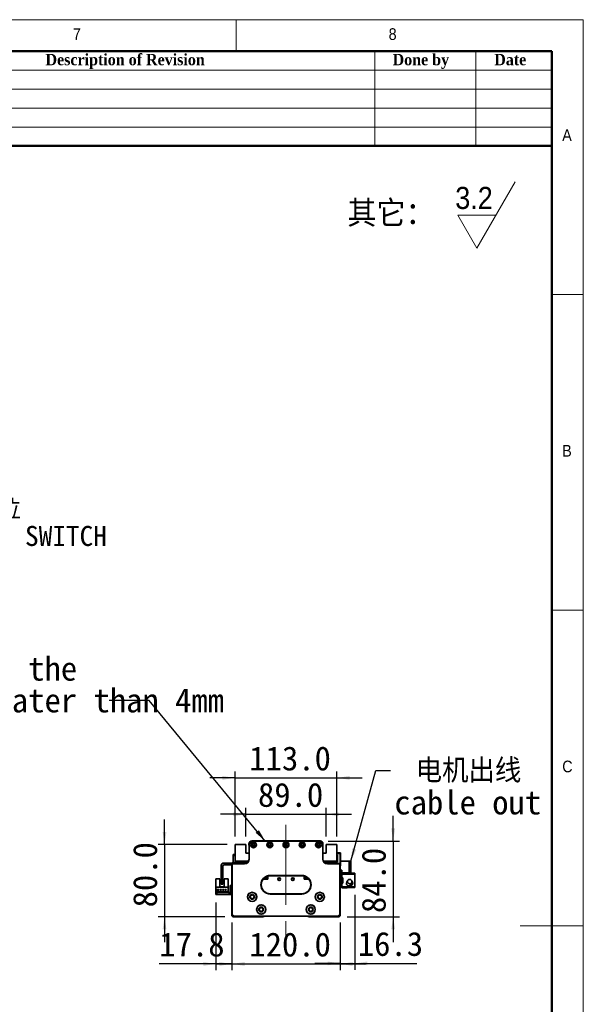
# Model space of a CAD drawing. Header units: millimetres. Extents: x 35 to 2905, y 35 to 2044.
# Tile 7 of 7: x 2280 to 2905, y 952 to 2044. Entities that reach past the tile are written whole.
import ezdxf

# ---------------------------------------------------------------- set-up
doc = ezdxf.new("R2010")
doc.units = ezdxf.units.MM
doc.header["$LTSCALE"] = 7
doc.linetypes.add('CENTERX2', pattern=[20.32, 12.7, -2.54, 2.54, -2.54])
doc.layers.add('黑色实线', color=7, linetype='Continuous')
doc.styles.add('SLDTEXTSTYLE0', font='Gothic.ttf', dxfattribs={"width": 0.913, "bigfont": 'bigfont'})
doc.styles.add('SLDTEXTSTYLE1', font='Gothic.ttf', dxfattribs={"width": 0.913})
doc.styles.add('SLDTEXTSTYLE2', font='timesbd.ttf', dxfattribs={"width": 0.933})
doc.styles.add('SLDTEXTSTYLE8', font='txt')
doc.styles.add('SLDTEXTSTYLE9', font='txt', dxfattribs={"bigfont": 'bigfont'})
doc.dimstyles.new('SLDDIMSTYLE0', dxfattribs={"dimtxt": 26.6, "dimasz": 14, "dimexe": 0, "dimexo": 0.0625, "dimgap": 6.65, "dimtad": 2, "dimdec": 1, "dimrnd": 1e-09, "dimzin": 4, "dimdsep": 46, "dimtxsty": 'SLDTEXTSTYLE8', "dimsah": 1, "dimcen": 0.09, "dimadec": 0, "dimazin": 1, "dimtfac": 1, "dimtdec": 1, "dimtmove": 0, "dimatfit": 0, "dimfxl": 0, "dimfrac": 2, "dimtolj": 1, "dimtzin": 12, "dimarcsym": 0})
doc.dimstyles.new('SLDDIMSTYLE1', dxfattribs={"dimtxt": 26.6, "dimasz": 14, "dimexe": 0, "dimexo": 0.0625, "dimgap": 6.65, "dimtad": 2, "dimdec": 1, "dimrnd": 1e-09, "dimzin": 12, "dimdsep": 46, "dimtxsty": 'SLDTEXTSTYLE8', "dimsah": 1, "dimcen": 0.09, "dimadec": 0, "dimazin": 3, "dimtfac": 1, "dimtdec": 1, "dimtmove": 0, "dimatfit": 0, "dimfxl": 0, "dimfrac": 2, "dimtolj": 1, "dimtzin": 12, "dimarcsym": 0})
doc.dimstyles.new('SLDDIMSTYLE2', dxfattribs={"dimtxt": 0.18, "dimasz": 14, "dimexe": 0, "dimexo": 0.0625, "dimgap": 0, "dimtad": 0, "dimtih": 1, "dimtoh": 1, "dimdec": 0, "dimrnd": 1e-09, "dimzin": 0, "dimdsep": 46, "dimtxsty": 'Standard', "dimsah": 1, "dimcen": 0.09, "dimadec": 0, "dimazin": 0, "dimtfac": 14, "dimtdec": 0, "dimtofl": 0, "dimtmove": 0, "dimatfit": 3, "dimfxl": 0, "dimfrac": 2, "dimtolj": 1, "dimtzin": 0, "dimarcsym": 0})

# ---------------------------------------------------------------- blocks, each defined once
blk = doc.blocks.new('SW_SFSYMBOL_0')
at = {"color": 0, "linetype": 'Continuous', "lineweight": 18}
for p, q in [((24, -36.7), (66.5, 36.8)), ((24, -36.7), (2.8, 0)), ((45.2, 0), (2.8, 0))]:
    blk.add_line(p, q, dxfattribs=at)
at = {"color": 0, "linetype": 'Continuous', "lineweight": 18, "insert": (0, 31.3), "char_height": 24.5, "attachment_point": 1, "style": 'SLDTEXTSTYLE1'}
blk.add_mtext('3.2', dxfattribs=at)
blk = doc.blocks.new('_D')
at = {"layer": '黑色实线'}
for p, q in [((2515.4, 1043.1), (2515.4, 990.1)), ((2635.4, 1043.1), (2635.4, 990.1)), ((2515.4, 997.1), (2487.4, 997.1)), ((2515.4, 997.1), (2635.4, 997.1)), ((2635.4, 997.1), (2663.4, 997.1))]:
    blk.add_line(p, q, dxfattribs=at)
for points in [[(2515.4, 997.1), (2501.4, 999.2), (2501.4, 995)], [(2635.4, 997.1), (2649.4, 995), (2649.4, 999.2)]]:
    blk.add_solid(points, dxfattribs=at)
at = {"layer": '黑色实线', "insert": (2534.7, 1032), "char_height": 26.6, "attachment_point": 1, "style": 'SLDTEXTSTYLE8'}
blk.add_mtext('120.0', dxfattribs=at)
blk = doc.blocks.new('_D_1')
at = {"layer": '黑色实线'}
for p, q in [((2497.6, 1065.2), (2497.6, 990.1)), ((2515.4, 1043.1), (2515.4, 990.1)), ((2497.6, 997.1), (2434.9, 997.1)), ((2497.6, 997.1), (2515.4, 997.1)), ((2515.4, 997.1), (2543.4, 997.1))]:
    blk.add_line(p, q, dxfattribs=at)
for points in [[(2497.6, 997.1), (2483.6, 999.2), (2483.6, 995)], [(2515.4, 997.1), (2529.4, 995), (2529.4, 999.2)]]:
    blk.add_solid(points, dxfattribs=at)
at = {"layer": '黑色实线', "insert": (2434.9, 1032), "char_height": 26.6, "attachment_point": 1, "style": 'SLDTEXTSTYLE8'}
blk.add_mtext('17.8', dxfattribs=at)
blk = doc.blocks.new('_D_2')
at = {"layer": '黑色实线'}
for p, q in [((2651.7, 1073.9), (2651.7, 990.7)), ((2635.4, 1043.1), (2635.4, 990.7)), ((2635.4, 997.7), (2607.4, 997.7)), ((2635.4, 997.7), (2651.7, 997.7)), ((2651.7, 997.7), (2720.5, 997.7))]:
    blk.add_line(p, q, dxfattribs=at)
for points in [[(2635.4, 997.7), (2621.4, 999.8), (2621.4, 995.6)], [(2651.7, 997.7), (2665.7, 995.6), (2665.7, 999.8)]]:
    blk.add_solid(points, dxfattribs=at)
at = {"layer": '黑色实线', "insert": (2655, 1032.6), "char_height": 26.6, "attachment_point": 1, "style": 'SLDTEXTSTYLE8'}
blk.add_mtext('16.3', dxfattribs=at)
blk = doc.blocks.new('_D_3')
at = {"layer": '黑色实线'}
for p, q in [((2694.2, 1133.4), (2694.2, 1161.4)), ((2622.3, 1133.4), (2701.2, 1133.4)), ((2694.2, 1133.4), (2694.2, 1049.4)), ((2643.3, 1049.4), (2701.2, 1049.4)), ((2694.2, 1049.4), (2694.2, 1021.4))]:
    blk.add_line(p, q, dxfattribs=at)
for points in [[(2694.2, 1133.4), (2696.3, 1147.4), (2692.1, 1147.4)], [(2694.2, 1049.4), (2692.1, 1035.4), (2696.3, 1035.4)]]:
    blk.add_solid(points, dxfattribs=at)
at = {"layer": '黑色实线', "insert": (2659.3, 1053.5), "char_height": 26.6, "attachment_point": 1, "rotation": 90, "style": 'SLDTEXTSTYLE8'}
blk.add_mtext('84.0', dxfattribs=at)
blk = doc.blocks.new('_D_4')
at = {"layer": '黑色实线'}
for p, q in [((2440.7, 1129.4), (2440.7, 1157.4)), ((2510, 1129.4), (2433.7, 1129.4)), ((2440.7, 1129.4), (2440.7, 1049.4)), ((2507.5, 1049.4), (2433.7, 1049.4)), ((2440.7, 1049.4), (2440.7, 1021.4))]:
    blk.add_line(p, q, dxfattribs=at)
for points in [[(2440.7, 1129.4), (2442.8, 1143.4), (2438.6, 1143.4)], [(2440.7, 1049.4), (2438.6, 1035.4), (2442.8, 1035.4)]]:
    blk.add_solid(points, dxfattribs=at)
at = {"layer": '黑色实线', "insert": (2405.8, 1059.8), "char_height": 26.6, "attachment_point": 1, "rotation": 90, "style": 'SLDTEXTSTYLE8'}
blk.add_mtext('80.0', dxfattribs=at)
blk = doc.blocks.new('_D_5')
at = {"layer": '黑色实线'}
for p, q in [((2518.9, 1203.4), (2490.9, 1203.4)), ((2518.9, 1138.3), (2518.9, 1210.4)), ((2518.9, 1203.4), (2631.9, 1203.4)), ((2631.9, 1138.3), (2631.9, 1210.4)), ((2631.9, 1203.4), (2659.9, 1203.4))]:
    blk.add_line(p, q, dxfattribs=at)
for points in [[(2518.9, 1203.4), (2504.9, 1205.5), (2504.9, 1201.3)], [(2631.9, 1203.4), (2645.9, 1201.3), (2645.9, 1205.5)]]:
    blk.add_solid(points, dxfattribs=at)
at = {"layer": '黑色实线', "insert": (2534.7, 1238.3), "char_height": 26.6, "attachment_point": 1, "style": 'SLDTEXTSTYLE8'}
blk.add_mtext('113.0', dxfattribs=at)
blk = doc.blocks.new('_D_6')
at = {"layer": '黑色实线'}
for p, q in [((2530.9, 1138.3), (2530.9, 1170)), ((2619.9, 1138.3), (2619.9, 1170)), ((2530.9, 1163), (2502.9, 1163)), ((2530.9, 1163), (2619.9, 1163)), ((2619.9, 1163), (2647.9, 1163))]:
    blk.add_line(p, q, dxfattribs=at)
for points in [[(2530.9, 1163), (2516.9, 1165.1), (2516.9, 1160.9)], [(2619.9, 1163), (2633.9, 1160.9), (2633.9, 1165.1)]]:
    blk.add_solid(points, dxfattribs=at)
at = {"layer": '黑色实线', "insert": (2544.3, 1197.9), "char_height": 26.6, "attachment_point": 1, "style": 'SLDTEXTSTYLE8'}
blk.add_mtext('89.0', dxfattribs=at)
blk = doc.blocks.new('SW_NOTE_3')
at = {"layer": '黑色实线', "color": 0, "char_height": 26.6, "attachment_point": 1}
for s, insert, style in [(' 电机出线', (4.1, 13.2), 'SLDTEXTSTYLE9'), ('cable out', (4.1, -22), 'SLDTEXTSTYLE8')]:
    blk.add_mtext(s, dxfattribs=dict(at, insert=insert, style=style))
blk = doc.blocks.new('SW_NOTE_4')
at = {"layer": '黑色实线', "color": 0, "char_height": 26.6, "attachment_point": 1, "style": 'SLDTEXTSTYLE8'}
for s, insert in [('The distance between the load plate and the ', (-813.6, 48.5)), ('steel belt protection belt shall be greater than 4mm', (-813.6, 13.3))]:
    blk.add_mtext(s, dxfattribs=dict(at, insert=insert))
blk = doc.blocks.new('SW_NOTE_6')
at = {"layer": '黑色实线', "color": 0, "attachment_point": 2}
for s, insert, char_height, style in [('光电负限位', (71.5, 11.1), 22.23, 'SLDTEXTSTYLE9'), ('NEGATIVE LIMIT SWITCH', (69.5, -18.3), 22.225, 'SLDTEXTSTYLE8')]:
    blk.add_mtext(s, dxfattribs=dict(at, insert=insert, char_height=char_height, style=style))

msp = doc.modelspace()

# ---------------------------------------------------------------- linework, layer by layer
at = {"color": 7, "linetype": 'Continuous', "lineweight": 18}
for p, q in [((2905, 2044), (35, 2044)), ((2520, 2009), (2520, 2044)), ((2905, 35), (2905, 2044)), ((70, 2009), (2870, 2009)), ((2674, 2009), (2674, 1904)), ((2786, 2009), (2786, 1904)), ((2870, 2009), (2870, 1904)), ((2870, 2009), (2870, 70)), ((2030, 1988), (2870, 1988)), ((2030, 1967), (2870, 1967)), ((2030, 1946), (2870, 1946)), ((2030, 1925), (2870, 1925)), ((2905, 1739.5), (2870, 1739.5)), ((2870, 1389.5), (2905, 1389.5)), ((2905, 1039.5), (2835, 1039.5))]:
    msp.add_line(p, q, dxfattribs=at)
at = {"color": 7, "linetype": 'Continuous', "lineweight": 50}
for p, q in [((2870, 2009), (70, 2009)), ((2870, 2009), (2870, 70)), ((2870, 1904), (2030, 1904))]:
    msp.add_line(p, q, dxfattribs=at)
at = {"color": 7, "linetype": 'Continuous', "lineweight": 35}
for p, q in [((2530.86, 1129.44), (2518.86, 1129.44)), ((2518.86, 1129.44), (2518.86, 1110.94)), ((2530.86, 1119.94), (2530.86, 1129.44)), ((2534.34, 1130.64), (2534.34, 1128.64)), ((2534.34, 1130.64), (2534.37, 1130.64)), ((2534.34, 1128.64), (2534.36, 1128.64)), ((2534.36, 1113.44), (2534.36, 1130.44)), ((2534.36, 1130.44), (2534.66, 1130.44)), ((2534.66, 1130.44), (2534.66, 1113.44)), ((2537.36, 1133.44), (2613.36, 1133.44)), ((2537.36, 1133.44), (2537.36, 1133.14)), ((2613.36, 1133.14), (2537.36, 1133.14)), ((2613.36, 1133.44), (2613.36, 1133.14)), ((2616.06, 1113.44), (2616.06, 1130.44)), ((2616.36, 1130.44), (2616.06, 1130.44)), ((2616.35, 1130.64), (2616.38, 1130.64)), ((2616.36, 1130.44), (2616.36, 1113.44)), ((2616.38, 1128.64), (2616.36, 1128.64)), ((2616.38, 1130.64), (2616.38, 1128.64)), ((2619.86, 1129.44), (2619.86, 1119.94)), ((2631.86, 1129.44), (2619.86, 1129.44)), ((2631.86, 1110.94), (2631.86, 1129.44)), ((2516.86, 1118.44), (2518.86, 1118.44)), ((2516.86, 1117.44), (2516.86, 1118.44)), ((2518.86, 1117.44), (2516.86, 1117.44)), ((2516.86, 1117.44), (2516.86, 1110.44)), ((2534.36, 1119.94), (2530.86, 1119.94)), ((2619.86, 1119.94), (2616.36, 1119.94)), ((2631.86, 1120.44), (2635.56, 1120.44)), ((2635.56, 1119.44), (2631.86, 1119.44)), ((2631.86, 1117.94), (2632.36, 1117.94)), ((2632.36, 1117.94), (2632.36, 1109.94)), ((2635.56, 1119.44), (2635.56, 1120.44)), ((2635.56, 1120.44), (2635.86, 1120.14)), ((2635.56, 1106.44), (2635.56, 1119.44)), ((2635.86, 1119.32), (2635.56, 1119.44)), ((2635.86, 1120.14), (2635.86, 1119.32)), ((2635.86, 1119.32), (2635.86, 1106.57)), ((2503.36, 1105.44), (2503.36, 1086.44)), ((2505.36, 1105.44), (2505.36, 1086.44)), ((2515.36, 1108.94), (2506.86, 1108.94)), ((2515.36, 1106.94), (2506.86, 1106.94)), ((2515.66, 1106.94), (2515.36, 1106.94)), ((2515.36, 1051.94), (2515.36, 1106.94)), ((2515.66, 1106.94), (2515.66, 1052.07)), ((2516.86, 1108.14), (2516.86, 1108.44)), ((2516.86, 1108.44), (2529.36, 1108.44)), ((2529.36, 1108.14), (2516.86, 1108.14)), ((2518.86, 1110.94), (2533.69, 1110.94)), ((2518.86, 1110.94), (2518.86, 1110.44)), ((2519.86, 1109.94), (2520.86, 1110.94)), ((2519.86, 1109.94), (2519.86, 1108.44)), ((2520.46, 1108.89), (2521.41, 1109.84)), ((2520.46, 1108.44), (2520.46, 1108.89)), ((2532.83, 1109.84), (2521.41, 1109.84)), ((2529.36, 1108.14), (2529.36, 1108.44)), ((2531.78, 1110.94), (2531.99, 1110.74)), ((2533.36, 1110.44), (2532.69, 1110.44)), ((2534.66, 1113.44), (2534.36, 1113.44)), ((2616.36, 1113.44), (2616.06, 1113.44)), ((2617.03, 1110.94), (2631.86, 1110.94)), ((2618.03, 1110.44), (2617.36, 1110.44)), ((2629.31, 1109.84), (2617.89, 1109.84)), ((2618.94, 1110.94), (2618.73, 1110.74)), ((2618.73, 1110.74), (2618.94, 1110.94)), ((2618.73, 1110.74), (2618.73, 1110.74)), ((2621.36, 1108.44), (2621.36, 1108.14)), ((2621.36, 1108.44), (2633.86, 1108.44)), ((2633.86, 1108.14), (2621.36, 1108.14)), ((2629.31, 1109.84), (2630.26, 1108.89)), ((2630.86, 1109.94), (2629.86, 1110.94)), ((2630.26, 1108.44), (2630.26, 1108.89)), ((2632.36, 1109.94), (2630.86, 1109.94)), ((2630.86, 1108.44), (2630.86, 1109.94)), ((2632.36, 1110.94), (2631.86, 1110.94)), ((2633.86, 1108.44), (2633.86, 1108.14)), ((2635.06, 1052.07), (2635.06, 1106.94)), ((2635.36, 1106.94), (2635.06, 1106.94)), ((2635.36, 1106.94), (2635.36, 1051.94)), ((2635.36, 1106.44), (2635.56, 1106.44)), ((2635.56, 1105.44), (2635.36, 1105.44)), ((2635.86, 1106.57), (2635.56, 1106.44)), ((2635.56, 1105.44), (2635.56, 1106.44)), ((2635.86, 1105.74), (2635.56, 1105.44)), ((2645.26, 1110.94), (2635.86, 1110.94)), ((2635.86, 1106.57), (2635.86, 1105.74)), ((2645.26, 1097.94), (2645.26, 1110.94)), ((2645.26, 1110.94), (2647.26, 1110.94)), ((2647.26, 1110.94), (2647.26, 1097.94)), ((2553.26, 1092.08), (2552.61, 1091.44)), ((2552.76, 1091.44), (2553.86, 1092.54)), ((2553.26, 1092.08), (2553.26, 1093.82)), ((2553.86, 1092.54), (2553.86, 1094.11)), ((2555.36, 1091.04), (2555.36, 1094.62)), ((2557.86, 1095.24), (2592.86, 1095.24)), ((2557.86, 1095.24), (2557.86, 1094.94)), ((2592.86, 1094.94), (2557.86, 1094.94)), ((2592.86, 1095.24), (2592.86, 1094.94)), ((2595.36, 1094.62), (2595.36, 1091.04)), ((2596.36, 1094.31), (2596.36, 1091.14)), ((2597.16, 1093.97), (2597.16, 1092.24)), ((2597.16, 1093.97), (2597.16, 1092.24)), ((2597.16, 1092.24), (2597.96, 1091.44)), ((2597.16, 1092.24), (2597.16, 1092.24)), ((2597.96, 1091.44), (2597.16, 1092.24)), ((2597.46, 1092.08), (2597.46, 1093.82)), ((2597.46, 1092.08), (2597.46, 1093.82)), ((2598.11, 1091.44), (2597.46, 1092.08)), ((2597.46, 1092.08), (2598.11, 1091.44)), ((2597.46, 1092.08), (2597.46, 1092.08)), ((2637.26, 1100.94), (2635.36, 1100.94)), ((2637.26, 1097.94), (2637.26, 1100.94)), ((2645.26, 1097.94), (2637.26, 1097.94)), ((2637.26, 1097.94), (2637.26, 1096.74)), ((2637.26, 1092.74), (2637.26, 1096.74)), ((2637.26, 1096.74), (2651.66, 1096.74)), ((2638.26, 1092.74), (2637.26, 1092.74)), ((2637.26, 1092.74), (2637.26, 1092.24)), ((2637.26, 1092.24), (2637.26, 1087.24)), ((2638.26, 1092.24), (2637.26, 1092.24)), ((2638.26, 1086.74), (2638.26, 1092.74)), ((2643.26, 1097.94), (2643.26, 1097.74)), ((2651.66, 1097.74), (2643.26, 1097.74)), ((2647.26, 1097.94), (2645.26, 1097.94)), ((2651.66, 1097.74), (2651.66, 1096.74)), ((2651.66, 1096.74), (2651.66, 1082.74)), ((2497.56, 1091.64), (2501.86, 1091.64)), ((2497.56, 1091.64), (2497.56, 1082.34)), ((2497.56, 1082.34), (2497.56, 1076.14)), ((2511.16, 1082.34), (2497.56, 1082.34)), ((2501.86, 1082.64), (2501.86, 1091.64)), ((2506.86, 1082.64), (2501.86, 1082.64)), ((2503.36, 1086.44), (2505.36, 1086.44)), ((2503.36, 1085.44), (2503.36, 1086.44)), ((2505.36, 1085.44), (2503.36, 1085.44)), ((2505.36, 1086.44), (2505.36, 1085.44)), ((2506.86, 1091.64), (2506.86, 1082.64)), ((2506.86, 1091.64), (2511.16, 1091.64)), ((2511.16, 1091.64), (2511.16, 1082.34)), ((2511.16, 1076.14), (2511.16, 1082.34)), ((2513.36, 1083.14), (2513.36, 1084.14)), ((2513.36, 1084.14), (2515.36, 1084.14)), ((2515.36, 1083.14), (2513.36, 1083.14)), ((2513.36, 1075.14), (2513.36, 1083.14)), ((2549.94, 1091.04), (2555.36, 1091.04)), ((2550.01, 1091.14), (2555.36, 1091.14)), ((2552.61, 1091.44), (2550.26, 1091.44)), ((2552.76, 1091.44), (2552.61, 1091.44)), ((2595.36, 1091.14), (2600.71, 1091.14)), ((2595.36, 1091.04), (2600.78, 1091.04)), ((2598.11, 1091.44), (2597.96, 1091.44)), ((2597.96, 1091.44), (2597.96, 1091.44)), ((2600.46, 1091.44), (2598.11, 1091.44)), ((2637.26, 1086.74), (2637.26, 1087.24)), ((2637.26, 1087.24), (2638.26, 1087.24)), ((2637.26, 1082.74), (2637.26, 1086.74)), ((2637.26, 1086.74), (2638.26, 1086.74)), ((2651.66, 1082.74), (2637.26, 1082.74)), ((2637.26, 1082.74), (2637.26, 1081.54)), ((2643.26, 1081.54), (2637.26, 1081.54)), ((2642.71, 1087.54), (2642.61, 1086.74)), ((2642.94, 1088.18), (2642.81, 1087.86)), ((2642.82, 1088.32), (2642.85, 1088.33)), ((2642.85, 1085.15), (2642.82, 1085.16)), ((2642.85, 1088.33), (2643.24, 1088.91)), ((2643.01, 1088.25), (2642.85, 1088.33)), ((2642.98, 1088.16), (2642.85, 1088.22)), ((2643.26, 1081.74), (2651.66, 1081.74)), ((2643.26, 1081.74), (2643.26, 1081.54)), ((2651.66, 1082.74), (2651.66, 1081.74)), ((2497.56, 1074.14), (2497.56, 1076.14)), ((2497.56, 1076.14), (2498.56, 1076.14)), ((2498.56, 1074.14), (2497.56, 1074.14)), ((2510.86, 1077.44), (2497.86, 1077.44)), ((2497.86, 1077.44), (2497.86, 1076.74)), ((2497.86, 1076.74), (2510.86, 1076.74)), ((2498.56, 1076.14), (2498.56, 1074.14)), ((2512.36, 1076.14), (2498.56, 1076.14)), ((2512.36, 1074.14), (2498.56, 1074.14)), ((2498.8, 1079.69), (2498.8, 1079.39)), ((2501.3, 1079.69), (2498.8, 1079.69)), ((2498.8, 1079.39), (2501.3, 1079.39)), ((2501.3, 1079.39), (2501.3, 1079.69)), ((2503.84, 1079.69), (2502.34, 1079.69)), ((2502.34, 1079.69), (2502.34, 1079.39)), ((2502.34, 1079.39), (2503.84, 1079.39)), ((2503.84, 1079.39), (2503.84, 1079.69)), ((2506.38, 1079.69), (2504.88, 1079.69)), ((2504.88, 1079.69), (2504.88, 1079.39)), ((2504.88, 1079.39), (2506.38, 1079.39)), ((2506.38, 1079.39), (2506.38, 1079.69)), ((2507.42, 1079.69), (2507.42, 1079.39)), ((2508.92, 1079.69), (2507.42, 1079.69)), ((2507.42, 1079.39), (2508.92, 1079.39)), ((2508.92, 1079.39), (2508.92, 1079.69)), ((2510.86, 1076.74), (2510.86, 1077.44)), ((2512.36, 1076.14), (2512.36, 1074.14)), ((2513.36, 1075.14), (2515.36, 1075.14)), ((2513.36, 1074.14), (2513.36, 1075.14)), ((2515.36, 1074.14), (2513.36, 1074.14)), ((2557.86, 1074.94), (2592.86, 1074.94)), ((2557.86, 1074.94), (2557.86, 1074.64)), ((2592.86, 1074.64), (2557.86, 1074.64)), ((2592.86, 1074.94), (2592.86, 1074.64)), ((2515.66, 1052.07), (2515.36, 1051.94)), ((2517.36, 1049.94), (2515.36, 1051.94)), ((2515.36, 1050.44), (2515.36, 1051.94)), ((2516.36, 1049.44), (2515.36, 1050.44)), ((2515.66, 1052.07), (2517.48, 1050.24)), ((2550.36, 1049.44), (2516.36, 1049.44)), ((2517.48, 1050.24), (2517.36, 1049.94)), ((2633.36, 1049.94), (2517.36, 1049.94)), ((2517.48, 1050.24), (2633.24, 1050.24)), ((2550.36, 1049.44), (2550.86, 1049.94)), ((2600.36, 1049.44), (2599.86, 1049.94)), ((2634.36, 1049.44), (2600.36, 1049.44)), ((2633.24, 1050.24), (2635.06, 1052.07)), ((2633.24, 1050.24), (2633.36, 1049.94)), ((2635.36, 1051.94), (2633.36, 1049.94)), ((2634.36, 1049.44), (2635.36, 1050.44)), ((2635.06, 1052.07), (2635.36, 1051.94)), ((2635.36, 1050.44), (2635.36, 1051.94))]:
    msp.add_line(p, q, dxfattribs=at)
at = {"color": 7, "linetype": 'Continuous', "lineweight": 35, "flags": 128}
msp.add_lwpolyline([(2512.36, 1074.14), (2512.95, 1074.2), (2513.36, 1074.31)], dxfattribs=at)
at = {"color": 7, "linetype": 'Continuous', "lineweight": 35}
for centre, radius in [((2539.36, 1129.19), 3.25), ((2539.36, 1129.19), 3), ((2539.36, 1129.19), 1.6), ((2539.36, 1129.19), 1.25), ((2557.36, 1129.19), 3.25), ((2557.36, 1129.19), 3), ((2557.36, 1129.19), 1.6), ((2557.36, 1129.19), 1.25), ((2575.36, 1129.19), 3.25), ((2575.36, 1129.19), 3), ((2575.36, 1129.19), 1.6), ((2575.36, 1129.19), 1.25), ((2593.36, 1129.19), 3.25), ((2593.36, 1129.19), 3), ((2593.36, 1129.19), 1.6), ((2593.36, 1129.19), 1.25), ((2611.36, 1129.19), 3.25), ((2611.36, 1129.19), 3), ((2611.36, 1129.19), 1.6), ((2611.36, 1129.19), 1.25), ((2567.86, 1091.14), 1.53), ((2567.86, 1091.14), 1.25), ((2582.86, 1091.14), 1.53), ((2582.86, 1091.14), 1.25), ((2537.86, 1071.47), 5.03), ((2537.86, 1071.47), 5), ((2537.86, 1071.47), 2.65), ((2537.86, 1071.47), 2.1), ((2612.86, 1071.47), 5.03), ((2612.86, 1071.47), 5), ((2612.86, 1071.47), 2.65), ((2612.86, 1071.47), 2.1), ((2547.86, 1057.47), 5.03), ((2547.86, 1057.47), 5), ((2547.86, 1057.47), 2.65), ((2547.86, 1057.47), 2.1), ((2602.86, 1057.47), 5.03), ((2602.86, 1057.47), 5), ((2602.86, 1057.47), 2.65), ((2602.86, 1057.47), 2.1)]:
    msp.add_circle(centre, radius, dxfattribs=at)
for centre, radius, start, end in [((2537.36, 1130.44), 3, 90, 180), ((2537.36, 1130.44), 2.7, 90, 180), ((2613.36, 1130.44), 3, 0, 90), ((2613.36, 1130.44), 2.7, 0, 90), ((2506.86, 1105.44), 3.5, 90, 180), ((2506.86, 1105.44), 1.5, 90, 180), ((2515.36, 1110.44), 1.5, 270, 0), ((2516.86, 1106.94), 1.5, 90, 180), ((2516.86, 1106.94), 1.2, 90, 180), ((2515.36, 1110.44), 3.5, 325.1501, 0), ((2529.36, 1113.44), 5.3, 270, 0), ((2529.36, 1113.44), 5, 270, 0), ((2532.69, 1111.44), 1, 224.99989, 270), ((2621.36, 1113.44), 5.3, 180, 270), ((2621.36, 1113.44), 5, 180, 270), ((2618.03, 1111.44), 1, 270, 315.00006), ((2618.03, 1111.44), 1, 270, 315.00006), ((2633.86, 1106.94), 1.5, 0, 90), ((2633.86, 1106.94), 1.2, 0, 90), ((2557.86, 1084.94), 10.3, 90, 270), ((2557.86, 1084.94), 10, 90, 270), ((2592.86, 1084.94), 10.3, 270, 90), ((2592.86, 1084.94), 10, 270, 90), ((2645.86, 1086.74), 3.4, 207.88541, 44.31348), ((2645.86, 1086.74), 3.45, 237.57421, 0), ((2645.86, 1086.74), 2.5, 274.06825, 11.05475), ((2645.86, 1086.74), 2.6, 277.27427, 10.90897), ((2645.86, 1086.74), 3.45, 0, 47.89891), ((2512.36, 1077.14), 1, 270, 0)]:
    msp.add_arc(centre, radius, start, end, dxfattribs=at)
for points, knots in [([(2643.69, 1089.67), (2643.5, 1089.31), (2643.17, 1088.65), (2642.71, 1087.59), (2642.49, 1086.77), (2642.44, 1086.1), (2642.54, 1085.54), (2642.76, 1084.94), (2643.22, 1084.34), (2643.9, 1083.9), (2644.63, 1083.67), (2645.39, 1083.66), (2646.1, 1083.9), (2646.28, 1084.02), (2646.23, 1084.06), (2646.21, 1084.07)], [0, 0, 0, 0, 0.1800959, 0.3300054, 0.4496463, 0.5397484, 0.5746215, 0.605323, 0.6784014, 0.7214061, 0.7619848, 0.8291605, 0.8886692, 0.960603, 1, 1, 1, 1]), ([(2647.25, 1090.51), (2647.5, 1090.28), (2648, 1089.82), (2648.4, 1088.9), (2648.44, 1087.98), (2648.16, 1087.19), (2647.65, 1086.57), (2646.96, 1086.16), (2646.15, 1085.99), (2645.31, 1086.1), (2644.53, 1086.47), (2643.91, 1087.07), (2643.52, 1087.83), (2643.44, 1088.68), (2643.54, 1089.44), (2643.88, 1090.03), (2644.41, 1090.45), (2645.15, 1090.7), (2645.89, 1090.77), (2646.44, 1090.8), (2646.7, 1090.79), (2646.78, 1090.79), (2646.8, 1090.78), (2646.88, 1090.75), (2647.04, 1090.66), (2647.17, 1090.56), (2647.25, 1090.51)], [0, 0, 0, 0, 0.0648176, 0.12977866, 0.18973143, 0.24261829, 0.29441384, 0.34624401, 0.39872432, 0.45220009, 0.50660142, 0.56145252, 0.61605138, 0.66977204, 0.72706948, 0.76537701, 0.80369073, 0.85890968, 0.91422873, 0.94955472, 0.96400166, 0.96485075, 0.96575881, 0.96871014, 0.98052814, 1, 1, 1, 1]), ([(2648.08, 1085.6), (2648.19, 1085.85), (2648.38, 1086.32), (2648.42, 1086.83), (2648.34, 1087.13), (2648.31, 1087.22)], [0, 0, 0, 0, 0.43597607, 0.8267396, 1, 1, 1, 1])]:
    msp.add_open_spline(points, degree=3, knots=knots, dxfattribs=at)
at = {"layer": '黑色实线', "linetype": 'CENTERX2', "lineweight": 18}
msp.add_line((2575.36, 1151.39), (2575.36, 1007.49), dxfattribs=at)

# ---------------------------------------------------------------- block references
at = {"color": 7, "linetype": 'Continuous', "lineweight": 18}
msp.add_blockref('SW_SFSYMBOL_0', (2763.03, 1827.32), dxfattribs=at)
at = {"layer": '黑色实线', "color": 7}
msp.add_blockref('SW_NOTE_6', (2148.51, 1501.03), dxfattribs=at)
at = {"layer": '黑色实线'}
for name, p in [('SW_NOTE_4', (2379.31, 1289.33)), ('SW_NOTE_3', (2691.37, 1211.48))]:
    msp.add_blockref(name, p, dxfattribs=at)

# ---------------------------------------------------------------- texts
at = {"color": 7, "linetype": 'Continuous', "lineweight": 0}
for s, insert, char_height, attachment_point, style in [('7', (2339.17, 2034.52), 12.96, 1, 'SLDTEXTSTYLE1'), ('8', (2689.17, 2034.52), 12.96, 1, 'SLDTEXTSTYLE1'), ('Description of Revision', (2397.01, 2006.1), 12.6, 2, 'SLDTEXTSTYLE2'), ('Done by', (2724.88, 2006.1), 12.6, 2, 'SLDTEXTSTYLE2'), ('Date', (2824, 2006.1), 12.6, 2, 'SLDTEXTSTYLE2'), ('A', (2881.67, 1922.52), 12.96, 1, 'SLDTEXTSTYLE1'), ('B', (2881.67, 1572.52), 12.96, 1, 'SLDTEXTSTYLE1'), ('C', (2881.67, 1222.52), 12.96, 1, 'SLDTEXTSTYLE1')]:
    msp.add_mtext(s, dxfattribs=dict(at, insert=insert, char_height=char_height, attachment_point=attachment_point, style=style))
at = {"color": 7, "linetype": 'Continuous', "lineweight": 18, "insert": (2643.32, 1843.08), "char_height": 25.929, "attachment_point": 1, "style": 'SLDTEXTSTYLE0'}
msp.add_mtext('其它：', dxfattribs=at)

# ---------------------------------------------------------------- dimensions: what is measured, and where the dimension line sits
at = {"layer": '黑色实线'}
for base, p1, p2, dimstyle, picture, middle in [((2631.86, 1203.44), (2518.86, 1129.44), (2631.86, 1129.44), 'SLDDIMSTYLE0', '_D_5', (2577.07, 1203.44)), ((2619.86, 1163.05), (2530.86, 1129.44), (2619.86, 1129.44), 'SLDDIMSTYLE0', '_D_6', (2577.07, 1163.05)), ((2651.66, 997.71), (2635.36, 1051.94), (2651.66, 1082.74), 'SLDDIMSTYLE1', '_D_2', (2687.74, 997.71)), ((2515.36, 997.08), (2497.56, 1074.14), (2515.36, 1051.94), 'SLDDIMSTYLE1', '_D_1', (2467.64, 997.08)), ((2635.36, 997.08), (2515.36, 1051.94), (2635.36, 1051.94), 'SLDDIMSTYLE0', '_D', (2577.07, 997.08))]:
    dim = msp.add_linear_dim(base=base, p1=p1, p2=p2, dimstyle=dimstyle, dxfattribs=at)
    dim.commit()
    dim.dimension.update_dxf_attribs({"geometry": picture, "text_midpoint": middle, "dimtype": 160})
for base, p1, p2, picture, middle in [((2440.71, 1049.44), (2518.86, 1129.44), (2516.36, 1049.44), '_D_4', (2440.71, 1092.57)), ((2694.18, 1049.44), (2613.36, 1133.44), (2634.36, 1049.44), '_D_3', (2694.18, 1086.31))]:
    dim = msp.add_linear_dim(base=base, p1=p1, p2=p2, angle=90, dimstyle='SLDDIMSTYLE0', dxfattribs=at)
    dim.commit()
    dim.dimension.update_dxf_attribs({"geometry": picture, "text_midpoint": middle, "dimtype": 160})

# ---------------------------------------------------------------- leaders
for points in [[(2552.45, 1133.14), (2423.76, 1289.33), (2379.31, 1289.33)], [(2647.26, 1110.94), (2674.96, 1211.48), (2691.37, 1211.48)]]:
    msp.add_leader(points, dimstyle='SLDDIMSTYLE2', dxfattribs=at)

doc.saveas('drawing.dxf')
